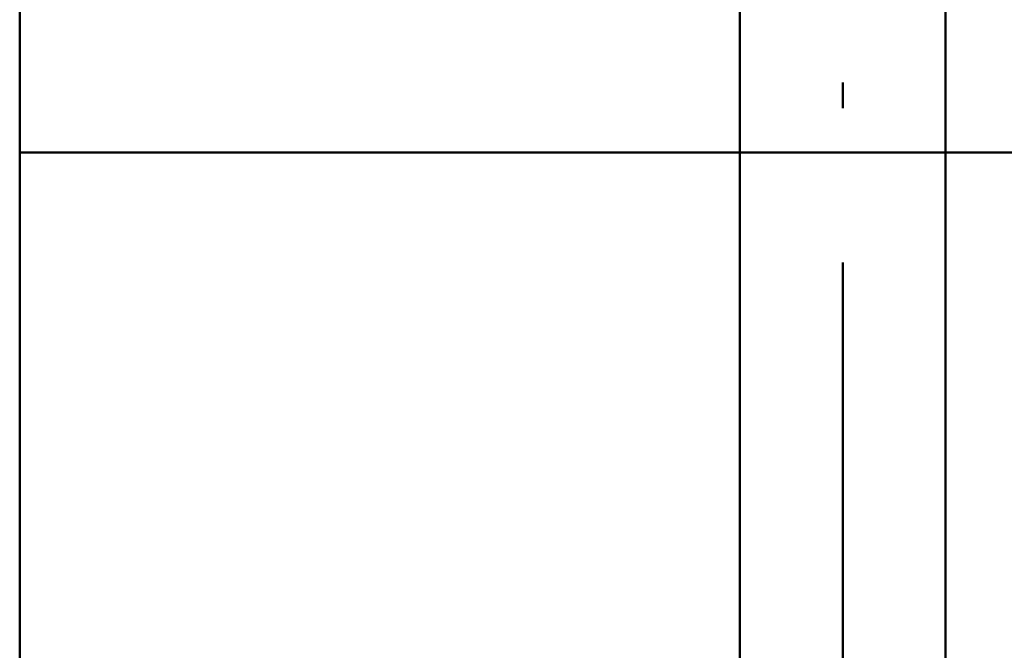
# Paper-space layout 'Layout1' of a CAD drawing. Extents: x -2 to 1033, y -36 to 596.
# Tile 165 of 256: x 369.01 to 373.79, y 432.62 to 435.69. Entities that reach past the tile are written whole.
import ezdxf

# ---------------------------------------------------------------- set-up
doc = ezdxf.new("R2010")
doc.units = 0
doc.linetypes.add('ACAD_ISO02W100', pattern=[15, 12, -3])
doc.linetypes.add('ACAD_ISO04W100', pattern=[30.5, 24, -3, 0.5, -3])
doc.layers.add('SS_ZEBRIK KOŠ', color=75, linetype='CONTINUOUS', lineweight=50)
doc.layers.add('SS_ZEBRIKY', color=24, linetype='CONTINUOUS', lineweight=50)

psp = doc.layouts.get("Layout1")

# ---------------------------------------------------------------- linework, layer by layer
at = {"layer": 'SS_ZEBRIK KOŠ', "color": 1, "linetype": 'Continuous', "ltscale": 0.25}
for p, q in [((372.5063, 546.985), (372.5063, 420.885)), ((373.5063, 420.885), (373.5063, 546.985))]:
    psp.add_line(p, q, dxfattribs=at)
at = {"layer": 'SS_ZEBRIK KOŠ', "color": 7, "linetype": 'ACAD_ISO04W100', "ltscale": 0.25}
psp.add_line((373.0063, 420.885), (373.0063, 546.985), dxfattribs=at)
at = {"layer": 'SS_ZEBRIKY', "color": 7, "linetype": 'ACAD_ISO04W100', "ltscale": 0.25}
psp.add_line((369.0063, 524.985), (369.0063, 378.385), dxfattribs=at)
at = {"layer": 'SS_ZEBRIKY', "color": 1, "linetype": 'Continuous', "ltscale": 0.25}
psp.add_line((369.0063, 421.885), (369.0063, 452.285), dxfattribs=at)
at = {"layer": 'SS_ZEBRIKY', "color": 7, "linetype": 'Continuous', "ltscale": 0.25}
for p, q in [((372.5063, 435.045), (369.0063, 435.045)), ((377.0063, 435.045), (373.5063, 435.045))]:
    psp.add_line(p, q, dxfattribs=at)
at = {"layer": 'SS_ZEBRIKY', "color": 3, "linetype": 'ACAD_ISO02W100', "ltscale": 0.25}
psp.add_line((373.5063, 435.045), (372.5063, 435.045), dxfattribs=at)

doc.saveas('drawing.dxf')
